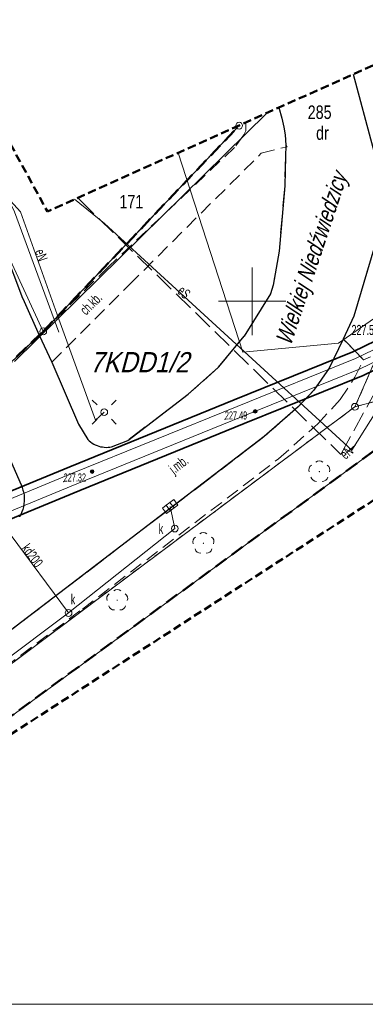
# Model space of a CAD drawing. Header units: metres. Extents: x 6546460 to 6547055, y 5576048 to 5576258.
# Tile 6 of 19: x 6546633 to 6546658, y 5576048 to 5576121. Entities that reach past the tile are written whole.
import ezdxf
from ezdxf.enums import TextEntityAlignment as Align

# ---------------------------------------------------------------- set-up
doc = ezdxf.new("R2010")
doc.units = ezdxf.units.M
doc.header["$MEASUREMENT"] = 0
for name, pattern in [('1.0_0.5', [1.5, 1, -0.5]), ('1.5_0.5', [2, 1.5, -0.5]), ('2', [0.9, 0.6, -0.3]), ('219-500', [0]), ('BKO', [1.5, 1, -0.5]), ('egug-500', [1, 0.5, -0.5])]:
    doc.linetypes.add(name, pattern=pattern)
doc.layers.get('0').update_dxf_attribs({"linetype": 'CONTINUOUS', "lineweight": 5})
for name, color, linetype in [('202-punkt graniczny', 7, 'CONTINUOUS'), ('210-oznaczenie konturu użytku gruntowego', 7, 'CONTINUOUS'), ('211-numer działki ewidencyjnej', 7, 'CONTINUOUS'), ('218-kontur użytku gruntowego', 7, 'CONTINUOUS'), ('219-działka ewidencyjna', 7, 'CONTINUOUS'), ('994-Nazwa ulicy', 7, 'CONTINUOUS'), ('chodnik', 7, 'CONTINUOUS'), ('chodnik-Atr17', 7, 'CONTINUOUS'), ('drzewo liściaste', 7, 'CONTINUOUS'), ('jezdnia', 7, 'CONTINUOUS'), ('jezdnia-Atr17', 7, 'CONTINUOUS'), ('kratka ściekowa', 7, 'CONTINUOUS'), ('krawężnik', 7, 'CONTINUOUS'), ('latarnia', 7, 'CONTINUOUS'), ('obudowa ochronna przewodu', 7, 'CONTINUOUS'), ('pikieta sztuczna', 7, 'CONTINUOUS'), ('pikieta sztuczna-Atr2', 7, 'CONTINUOUS'), ('podpora przewodów', 7, 'CONTINUOUS'), ('przewód ciepłowniczy', 7, 'CONTINUOUS'), ('przewód elektroenergetyczny podziemny', 7, 'CONTINUOUS'), ('przewód elektroenergetyczny podziemny - ob. projektowany', 7, 'CONTINUOUS'), ('przewód elektroenergetyczny podziemny-Atr1', 7, 'CONTINUOUS'), ('przewód kanalizacyjny', 7, 'CONTINUOUS'), ('przewód kanalizacyjny-Atr1', 7, 'CONTINUOUS'), ('właz do komory lub kanału - okrągły', 7, 'CONTINUOUS'), ('właz do komory lub kanału - okrągły-Atr17', 7, 'CONTINUOUS'), ('Zakres', 7, 'CONTINUOUS')]:
    doc.layers.add(name, color=color, linetype=linetype)
doc.layers.add('mpzp', color=4, linetype='BKO', lineweight=50)
doc.layers.add('wysok', color=244, linetype='CONTINUOUS', lineweight=18)
doc.styles.get("Standard").update_dxf_attribs({"font": 'Working1250', "width": 0.75})

# ---------------------------------------------------------------- blocks, each defined once
blk = doc.blocks.new('202')
at = {"color": 0, "linetype": 'Continuous', "lineweight": 0}
blk.add_circle((0, 0), 0.25, dxfattribs=at)
blk = doc.blocks.new('US15')
at = {"color": 0, "linetype": 'Continuous', "lineweight": 13}
blk.add_circle((0, 0), 0.25, dxfattribs=at)
blk = doc.blocks.new('US22')
at = {"color": 0, "linetype": 'Continuous', "lineweight": 13}
blk.add_circle((0, 0), 0.25, dxfattribs=at)
blk = doc.blocks.new('SM01')
at = {"color": 0, "linetype": 'Continuous', "lineweight": 13}
for p, q in [((-0.53, 0.531), (-0.883, 0.884)), ((0.531, 0.531), (0.884, 0.884)), ((-0.53, -0.53), (-0.883, -0.883)), ((0.531, -0.53), (0.884, -0.883))]:
    blk.add_line(p, q, dxfattribs=at)
blk.add_circle((0, 0), 0.25, dxfattribs=at)
blk = doc.blocks.new('US05')
at = {"color": 0, "linetype": 'Continuous', "lineweight": 13}
for p, q in [((-0.525, -0.25), (-0.525, 0.25)), ((-0.525, 0.25), (-0.175, 0.25)), ((-0.175, -0.25), (-0.175, 0.25)), ((-0.175, 0.25), (0.175, 0.25)), ((0.175, -0.25), (0.175, 0.25)), ((0.175, 0.25), (0.525, 0.25)), ((0.525, -0.25), (0.525, 0.25)), ((-0.525, -0.25), (-0.175, -0.25)), ((-0.175, -0.25), (0.175, -0.25)), ((0.175, -0.25), (0.525, -0.25))]:
    blk.add_line(p, q, dxfattribs=at)
blk = doc.blocks.new('PW01')
at = {"linetype": 'Continuous', "lineweight": 13}
h = blk.add_hatch(color=0, dxfattribs=at)
edge = h.paths.add_edge_path()
edge.add_arc((0, 0), 0.045, 0, 360)
blk = doc.blocks.new('OP021')
at = {"linetype": 'Continuous', "lineweight": 13}
h = blk.add_hatch(color=0, dxfattribs=at)
edge = h.paths.add_edge_path()
edge.add_arc((0, 0), 0.05, 0, 360)
at = {"color": 0, "linetype": 'Continuous', "lineweight": 13}
for centre, start, end in [((0, 0.4), 49.272, 130.728), ((-0.38, 0.124), 121.308, 202.548), ((0.38, 0.124), 337.452, 58.692), ((-0.235, -0.324), 193.221, 274.871), ((0.235, -0.324), 265.129, 346.779)]:
    blk.add_arc(centre, 0.4, start, end, dxfattribs=at)
blk = doc.blocks.new('pikieta')
at = {"color": 0}
blk.add_point((0, 0), dxfattribs=at)
blk = doc.blocks.new('OTRS')
at = {"linetype": 'Continuous', "lineweight": 13}
blk.add_hatch(color=0, dxfattribs=at).paths.add_polyline_path([(0, -0.091, 1), (0, 0.091, 1)])
at = {"color": 0, "linetype": 'Continuous', "lineweight": 13}
blk.add_circle((0, 0), 0.0906, dxfattribs=at)

msp = doc.modelspace()

# ---------------------------------------------------------------- linework, layer by layer
at = {"color": 0}
for p, q in [((6546650, 5576097.5), (6546650, 5576102.5)), ((6546647.5, 5576100), (6546652.5, 5576100))]:
    msp.add_line(p, q, dxfattribs=at)
at = {"linetype": 'Continuous', "lineweight": 18}
msp.add_line((6546460.211, 5576047.95), (6547054.711, 5576047.95), dxfattribs=at)
at = {"layer": '218-kontur użytku gruntowego', "color": 3, "linetype": 'egug-500', "lineweight": 18, "flags": 128}
for points in [[(6546657.62, 5576092.19), (6546666.98, 5576113.55)], [(6546666.98, 5576113.55), (6546657.62, 5576092.19)], [(6546649.04, 5576113), (6546634.52, 5576097.77)], [(6546634.52, 5576097.77), (6546649.04, 5576113)], [(6546634.52, 5576097.77), (6546628.21, 5576091.73)], [(6546628.21, 5576091.73), (6546634.52, 5576097.77)], [(6546666.86, 5576094.64), (6546657.62, 5576092.19)], [(6546657.62, 5576092.19), (6546666.86, 5576094.64)], [(6546620.41, 5576064.4), (6546657.62, 5576092.19)], [(6546657.62, 5576092.19), (6546620.41, 5576064.4)]]:
    msp.add_lwpolyline(points, dxfattribs=at)
at = {"layer": '218-kontur użytku gruntowego', "color": 3, "linetype": 'egug-500', "lineweight": 18}
for points in [[(6546649.041, 5576113.019), (6546649.04, 5576113)], [(6546649.04, 5576113), (6546649.041, 5576113.019)]]:
    msp.add_lwpolyline(points, dxfattribs=at)
at = {"layer": '219-działka ewidencyjna', "color": 7, "linetype": '219-500', "lineweight": 18, "flags": 128}
for points in [[(6546666.98, 5576113.55), (6546657.62, 5576092.19)], [(6546649.04, 5576113), (6546634.52, 5576097.77)], [(6546628.75, 5576110.19), (6546634.52, 5576097.77)], [(6546634.52, 5576097.77), (6546628.21, 5576091.73)], [(6546623.05, 5576062.65), (6546666.86, 5576094.64)], [(6546657.62, 5576092.19), (6546666.86, 5576094.64)], [(6546657.62, 5576092.19), (6546620.41, 5576064.4)]]:
    msp.add_lwpolyline(points, dxfattribs=at)
at = {"layer": '219-działka ewidencyjna', "color": 7, "linetype": '219-500', "lineweight": 18}
msp.add_lwpolyline([(6546649.041, 5576113.019), (6546649.04, 5576113)], dxfattribs=at)
at = {"layer": 'chodnik', "color": 7, "linetype": '1.0_0.5', "lineweight": 18, "flags": 128}
msp.add_lwpolyline([(6546656.75, 5576097.2), (6546657.54, 5576098.89), (6546659.83, 5576106.62), (6546661.32, 5576106.77), (6546662.05, 5576105.63), (6546664.06, 5576103.9), (6546665.4, 5576102.86), (6546667.27, 5576102.79), (6546676.62, 5576105.1), (6546694.11, 5576109.01), (6546708.34, 5576112.57), (6546727.4, 5576116.91), (6546787.92, 5576131.23), (6546809.21, 5576136.23), (6546832.56, 5576141.69), (6546834.72, 5576142.29), (6546835.56, 5576139.02), (6546810.01, 5576133.03), (6546788.72, 5576127.99), (6546762.66, 5576122.3), (6546728.47, 5576113.71), (6546713.26, 5576110.41), (6546691.17, 5576105.14), (6546678.9, 5576102.04), (6546671.3, 5576100.18), (6546666.54, 5576098.91), (6546662.65, 5576097.46), (6546658.26, 5576095.67), (6546656.75, 5576097.2), (6546658.26, 5576095.67)], dxfattribs=at)
at = {"layer": 'chodnik', "color": 7, "linetype": '1.0_0.5', "lineweight": 18}
for points in [[(6546649.491, 5576113.221), (6546649.52, 5576113.12), (6546649.53, 5576112.62), (6546649.38, 5576112.31), (6546648.7, 5576111.39), (6546639.34, 5576102.53), (6546634.22, 5576097.49), (6546635.16, 5576095.49), (6546640.9, 5576101.23), (6546650.68, 5576110.96), (6546652.6, 5576111.44), (6546652.5, 5576111.56), (6546652.45, 5576112.32), (6546652.35, 5576112.89), (6546652.2, 5576113.56), (6546651.983, 5576114.338)], [(6546622.167, 5576061.52), (6546622.03, 5576065.69), (6546637.42, 5576077.21), (6546651.96, 5576088.34), (6546654.86, 5576090.92), (6546656.53, 5576092.73), (6546657.62, 5576094.37), (6546658.26, 5576095.67), (6546656.75, 5576097.2), (6546655.7, 5576095.04), (6546654.57, 5576093.41), (6546653.4, 5576092.19), (6546650.9, 5576089.98), (6546636.18, 5576078.74), (6546618.7, 5576065.42), (6546617.41, 5576064.33), (6546616.5, 5576063.56), (6546618.7, 5576065.42), (6546617.41, 5576064.33), (6546616.5, 5576063.56), (6546618.04, 5576060.78), (6546618.301, 5576059.772)]]:
    msp.add_lwpolyline(points, dxfattribs=at)
at = {"layer": 'jezdnia', "color": 7, "linetype": '1.5_0.5', "lineweight": 18}
for points in [[(6546658.95, 5576111.38), (6546657.478, 5576116.8)], [(6546651.983, 5576114.338), (6546652.2, 5576113.56), (6546652.35, 5576112.89), (6546652.45, 5576112.32), (6546652.5, 5576111.56), (6546652.47, 5576110.71), (6546652.41, 5576108.54), (6546652, 5576103.72), (6546651.57, 5576101.19), (6546651.35, 5576100.54), (6546649.42, 5576097.42), (6546647.5, 5576095.12), (6546645.27, 5576093.11), (6546640.78, 5576089.7), (6546639.59, 5576089.22), (6546639.45, 5576089.2), (6546639.32, 5576089.19), (6546639.18, 5576089.18), (6546639.04, 5576089.19), (6546638.91, 5576089.21), (6546638.77, 5576089.23), (6546638.64, 5576089.27), (6546638.51, 5576089.31), (6546638.38, 5576089.37), (6546638.26, 5576089.43), (6546638.14, 5576089.5), (6546638.03, 5576089.58), (6546637.92, 5576089.67), (6546637.82, 5576089.76), (6546637.13, 5576090.9), (6546635.16, 5576095.49), (6546634.22, 5576097.49), (6546633, 5576100.2), (6546630.26, 5576107.42)], [(6546618.7, 5576065.42), (6546636.18, 5576078.74), (6546650.9, 5576089.98), (6546653.4, 5576092.19), (6546654.57, 5576093.41), (6546655.7, 5576095.04), (6546656.75, 5576097.2), (6546657.54, 5576098.89), (6546659.83, 5576106.62)], [(6546630.86, 5576090.97), (6546632.89, 5576086.41), (6546632.96, 5576086.22), (6546633.02, 5576086.02), (6546633.07, 5576085.82), (6546633.1, 5576085.61), (6546633.11, 5576085.41), (6546633.1, 5576085.2), (6546633.08, 5576085), (6546633.05, 5576084.79), (6546633, 5576084.59), (6546632.93, 5576084.4), (6546632.85, 5576084.21), (6546632.76, 5576084.03)]]:
    msp.add_lwpolyline(points, dxfattribs=at)
at = {"layer": 'krawężnik', "color": 7, "linetype": 'Continuous', "lineweight": 25}
for points in [[(6546633, 5576100.2), (6546630.26, 5576107.42), (6546627.64, 5576111.59), (6546625.53, 5576114.56), (6546624.08, 5576116.22), (6546623.1, 5576117.27), (6546621.38, 5576119.32), (6546620.58, 5576120.14), (6546615.95, 5576124.63), (6546608.69, 5576131.7), (6546603.216, 5576137.055)], [(6546657.478, 5576116.8), (6546658.95, 5576111.38), (6546659.65, 5576108.89), (6546659.84, 5576106.62), (6546659.83, 5576106.62), (6546657.54, 5576098.89)], [(6546651.983, 5576114.338), (6546652.2, 5576113.56), (6546652.35, 5576112.89), (6546652.45, 5576112.32), (6546652.5, 5576111.56), (6546652.47, 5576110.71), (6546652.41, 5576108.54), (6546652, 5576103.72), (6546651.57, 5576101.19), (6546651.35, 5576100.54), (6546649.42, 5576097.42)], [(6546657.54, 5576098.89), (6546656.75, 5576097.2), (6546655.7, 5576095.04), (6546654.57, 5576093.41), (6546653.4, 5576092.19), (6546650.9, 5576089.98), (6546636.18, 5576078.74), (6546618.7, 5576065.42)], [(6546630.86, 5576090.97), (6546632.89, 5576086.41), (6546632.96, 5576086.22), (6546633.02, 5576086.02), (6546633.07, 5576085.82), (6546633.1, 5576085.61), (6546633.11, 5576085.41), (6546633.1, 5576085.2), (6546633.08, 5576085), (6546633.05, 5576084.79), (6546633, 5576084.59), (6546632.93, 5576084.4), (6546632.85, 5576084.21), (6546632.76, 5576084.03)]]:
    msp.add_lwpolyline(points, dxfattribs=at)
at = {"layer": 'krawężnik', "color": 7, "linetype": 'Continuous', "lineweight": 25, "flags": 128}
msp.add_lwpolyline([(6546633, 5576100.2), (6546634.22, 5576097.49), (6546635.16, 5576095.49), (6546637.13, 5576090.9), (6546637.82, 5576089.76), (6546637.92, 5576089.67), (6546638.03, 5576089.58), (6546638.14, 5576089.5), (6546638.26, 5576089.43), (6546638.38, 5576089.37), (6546638.51, 5576089.31), (6546638.64, 5576089.27), (6546638.77, 5576089.23), (6546638.91, 5576089.21), (6546639.04, 5576089.19), (6546639.18, 5576089.18), (6546639.32, 5576089.19), (6546639.45, 5576089.2), (6546639.59, 5576089.22), (6546640.78, 5576089.7), (6546645.27, 5576093.11), (6546647.5, 5576095.12), (6546649.42, 5576097.42)], dxfattribs=at)
at = {"layer": 'mpzp', "linetype": 'BKO', "lineweight": 50}
for points in [[(6546623.08, 5576062.109), (6546623.05, 5576062.65), (6546666.86, 5576094.64), (6546666.98, 5576113.55), (6546665.161, 5576120.244)], [(6546628.21, 5576091.73), (6546634.52, 5576097.77), (6546649.04, 5576113), (6546649.041, 5576113.019)]]:
    msp.add_lwpolyline(points, dxfattribs=at)
at = {"layer": 'obudowa ochronna przewodu', "color": 7, "linetype": 'Continuous', "lineweight": 35, "flags": 128}
for points in [[(6546627.71, 5576084.14), (6546627.76, 5576084.16), (6546636.5, 5576087.75), (6546648.68, 5576092.71), (6546657.46, 5576096.25), (6546660.06, 5576097.51), (6546669.69, 5576102.18), (6546680.66, 5576107.45), (6546691.2, 5576112.6), (6546701.07, 5576117.35), (6546704.87, 5576119.16), (6546702.39, 5576124.32), (6546709.41, 5576127.86), (6546712.03, 5576122.73), (6546737.98, 5576134.96), (6546759.14, 5576139.53), (6546781.03, 5576144.28), (6546798.15, 5576149.79), (6546799.27, 5576150.03), (6546812.58, 5576152.72), (6546816.56, 5576153.36), (6546825.17, 5576155.15)], [(6546628.54, 5576082.42), (6546637.22, 5576085.99), (6546649.4, 5576090.95), (6546658.22, 5576094.51), (6546660.88, 5576095.79), (6546670.51, 5576100.46), (6546681.48, 5576105.75), (6546692.02, 5576110.9), (6546701.89, 5576115.63), (6546707.41, 5576118.26), (6546711.17, 5576120.23), (6546738.6, 5576133.14), (6546759.54, 5576137.67), (6546781.43, 5576142.42), (6546798.61, 5576147.74), (6546799.71, 5576148.08), (6546813.1, 5576150.78), (6546817.11, 5576151.51), (6546825.68, 5576153.18), (6546825.17, 5576155.15)]]:
    msp.add_lwpolyline(points, dxfattribs=at)
at = {"layer": 'przewód ciepłowniczy', "color": 212, "linetype": 'Continuous', "lineweight": 18, "flags": 128}
for points in [[(6546660.28, 5576097.03), (6546657.67, 5576095.77), (6546648.88, 5576092.22), (6546636.7, 5576087.26), (6546627.96, 5576083.67), (6546627.94, 5576083.66)], [(6546660.66, 5576096.27), (6546658.01, 5576094.99), (6546649.2, 5576091.44), (6546637.02, 5576086.48), (6546628.31, 5576082.9)]]:
    msp.add_lwpolyline(points, dxfattribs=at)
at = {"layer": 'przewód elektroenergetyczny podziemny', "color": 1, "linetype": 'Continuous', "lineweight": 18}
for points in [[(6546639.04, 5576091.79), (6546638.39, 5576091.2), (6546635.68, 5576098.68), (6546632.83, 5576106.63), (6546625.15, 5576115.03), (6546624.33, 5576115.95), (6546621.3, 5576119.32), (6546614.81, 5576126.59), (6546607.72, 5576134.44), (6546605.233, 5576137.146)], [(6546644.507, 5576110.987), (6546649.31, 5576096.24), (6546656.4, 5576096.89), (6546660.45, 5576099.72), (6546670.99, 5576103.72), (6546679.25, 5576106.85), (6546680.18, 5576107.28), (6546684.12, 5576110.17), (6546688.33, 5576113.23), (6546696.79, 5576115.89), (6546705.2, 5576117.78), (6546706.52, 5576112.99), (6546707.52, 5576109.11), (6546707.98, 5576107.05), (6546708.71, 5576103.12), (6546708.892, 5576102.138)], [(6546636.831, 5576107.547), (6546639.05, 5576105.76), (6546657.39, 5576088.98), (6546660.15, 5576093.38), (6546668.88, 5576098.4), (6546685.75, 5576102.81), (6546707.64, 5576107.48), (6546711.695, 5576102.903)]]:
    msp.add_lwpolyline(points, dxfattribs=at)
at = {"layer": 'przewód elektroenergetyczny podziemny', "color": 1, "linetype": 'Continuous', "lineweight": 18, "flags": 128}
for points in [[(6546635.68, 5576097.7), (6546632.4, 5576106.63), (6546631.09, 5576109.32), (6546629.54, 5576112.51), (6546628.73, 5576114.13), (6546625.76, 5576116.82), (6546625.5, 5576117.05), (6546625.24, 5576116.82), (6546624.33, 5576115.95)], [(6546656.98, 5576088.78), (6546657.66, 5576089.38)]]:
    msp.add_lwpolyline(points, dxfattribs=at)
at = {"layer": 'przewód elektroenergetyczny podziemny - ob. projektowany', "color": 1, "linetype": '1.5_0.5', "lineweight": 18}
msp.add_lwpolyline([(6546637.05, 5576107.645), (6546637.2, 5576107.53), (6546656.57, 5576088.66), (6546659.08, 5576093.24), (6546668.32, 5576097.85), (6546706.76, 5576107.2), (6546710.997, 5576102.712)], dxfattribs=at)
at = {"layer": 'przewód kanalizacyjny', "color": 34, "linetype": 'Continuous', "lineweight": 18}
for points in [[(6546651.122, 5576113.952), (6546632.39, 5576095.55)], [(6546644.27, 5576083.17), (6546636.4, 5576076.92), (6546620.78, 5576065.23), (6546619.619, 5576060.158)]]:
    msp.add_lwpolyline(points, dxfattribs=at)
at = {"layer": 'przewód kanalizacyjny', "color": 34, "linetype": 'Continuous', "lineweight": 18, "flags": 128}
for points in [[(6546644.27, 5576083.17), (6546643.92, 5576084.8)], [(6546636.4, 5576076.92), (6546632.07, 5576082.76)]]:
    msp.add_lwpolyline(points, dxfattribs=at)
at = {"layer": 'Zakres', "color": 40, "linetype": '2', "lineweight": 50, "flags": 128}
msp.add_lwpolyline([(6546911.95, 5576210.76), (6546911.79, 5576210.74), (6546877.41, 5576209.15), (6546876.1, 5576209.01), (6546874.37, 5576208.54), (6546874.1, 5576208.44), (6546817.07, 5576185.89), (6546815.71, 5576185.23), (6546814.24, 5576184.2), (6546812.97, 5576182.93), (6546811.94, 5576181.46), (6546811.51, 5576180.65), (6546808.53, 5576174.25), (6546808.38, 5576174.18), (6546736.77, 5576152.25), (6546736.26, 5576152.08), (6546735.57, 5576151.8), (6546634.83, 5576106.65), (6546620.86, 5576132.09), (6546620.75, 5576132.28), (6546619.72, 5576133.75), (6546618.45, 5576135.02), (6546616.98, 5576136.05), (6546615.35, 5576136.81), (6546613.62, 5576137.28), (6546611.83, 5576137.43), (6546611.37, 5576137.42), (6546565.96, 5576135.39), (6546564.64, 5576135.24), (6546562.9, 5576134.78), (6546561.28, 5576134.02), (6546559.76, 5576132.95), (6546552.37, 5576126.67), (6546551.14, 5576125.44), (6546550.11, 5576123.97), (6546549.35, 5576122.34), (6546548.89, 5576120.61), (6546548.73, 5576118.82), (6546548.89, 5576117.03), (6546549.35, 5576115.3), (6546550.11, 5576113.67), (6546551.14, 5576112.2), (6546552.31, 5576111.02), (6546609.23, 5576061.96), (6546609.33, 5576061.87), (6546610.8, 5576060.84), (6546612.43, 5576060.09), (6546614.16, 5576059.62), (6546615.95, 5576059.46), (6546617.74, 5576059.62), (6546619.47, 5576060.09), (6546621.1, 5576060.84), (6546621.53, 5576061.11), (6546667.52, 5576090.76), (6546667.93, 5576090.95), (6546793.15, 5576125.15), (6546793.32, 5576125.2), (6546793.42, 5576125.22), (6546848.17, 5576141.79), (6546848.71, 5576141.97), (6546849.33, 5576142.21), (6546992.38, 5576205.01), (6546993.39, 5576205.52), (6546994.87, 5576206.55), (6546996.14, 5576207.82), (6546997.16, 5576209.29), (6546997.92, 5576210.92), (6546998.39, 5576212.65), (6546998.54, 5576214.44), (6546998.39, 5576216.23), (6546998.13, 5576217.33), (6546993.61, 5576232.86), (6546993.4, 5576233.5), (6546992.64, 5576235.12), (6546991.61, 5576236.59), (6546990.34, 5576237.86), (6546988.87, 5576238.89), (6546987.24, 5576239.65), (6546985.51, 5576240.12), (6546983.72, 5576240.27), (6546981.93, 5576240.12), (6546980.2, 5576239.65), (6546979.69, 5576239.45), (6546912.28, 5576210.85)], close=True, dxfattribs=at)
at = {"layer": 'Zakres', "color": 7, "linetype": '2', "lineweight": 25, "flags": 128}
msp.add_lwpolyline([(6546911.95, 5576210.76), (6546911.79, 5576210.74), (6546877.41, 5576209.15), (6546876.1, 5576209.01), (6546874.37, 5576208.54), (6546874.1, 5576208.44), (6546817.07, 5576185.89), (6546815.71, 5576185.23), (6546814.24, 5576184.2), (6546812.97, 5576182.93), (6546811.94, 5576181.46), (6546811.51, 5576180.65), (6546808.53, 5576174.25), (6546808.38, 5576174.18), (6546736.77, 5576152.25), (6546736.26, 5576152.08), (6546735.57, 5576151.8), (6546634.83, 5576106.65), (6546620.86, 5576132.09), (6546620.75, 5576132.28), (6546619.72, 5576133.75), (6546618.45, 5576135.02), (6546616.98, 5576136.05), (6546615.35, 5576136.81), (6546613.62, 5576137.28), (6546611.83, 5576137.43), (6546611.37, 5576137.42), (6546565.96, 5576135.39), (6546564.64, 5576135.24), (6546562.9, 5576134.78), (6546561.28, 5576134.02), (6546559.76, 5576132.95), (6546552.37, 5576126.67), (6546551.14, 5576125.44), (6546550.11, 5576123.97), (6546549.35, 5576122.34), (6546548.89, 5576120.61), (6546548.73, 5576118.82), (6546548.89, 5576117.03), (6546549.35, 5576115.3), (6546550.11, 5576113.67), (6546551.14, 5576112.2), (6546552.31, 5576111.02), (6546609.23, 5576061.96), (6546609.33, 5576061.87), (6546610.8, 5576060.84), (6546612.43, 5576060.09), (6546614.16, 5576059.62), (6546615.95, 5576059.46), (6546617.74, 5576059.62), (6546619.47, 5576060.09), (6546621.1, 5576060.84), (6546621.53, 5576061.11), (6546667.52, 5576090.76), (6546667.93, 5576090.95), (6546793.15, 5576125.15), (6546793.32, 5576125.2), (6546793.42, 5576125.22), (6546848.17, 5576141.79), (6546848.71, 5576141.97), (6546849.33, 5576142.21), (6546992.38, 5576205.01), (6546993.39, 5576205.52), (6546994.87, 5576206.55), (6546996.14, 5576207.82), (6546997.16, 5576209.29), (6546997.92, 5576210.92), (6546998.39, 5576212.65), (6546998.54, 5576214.44), (6546998.39, 5576216.23), (6546998.13, 5576217.33), (6546993.61, 5576232.86), (6546993.4, 5576233.5), (6546992.64, 5576235.12), (6546991.61, 5576236.59), (6546990.34, 5576237.86), (6546988.87, 5576238.89), (6546987.24, 5576239.65), (6546985.51, 5576240.12), (6546983.72, 5576240.27), (6546981.93, 5576240.12), (6546980.2, 5576239.65), (6546979.69, 5576239.45), (6546912.28, 5576210.85)], close=True, dxfattribs=at)

# ---------------------------------------------------------------- block references
at = {"layer": '202-punkt graniczny', "color": 7, "linetype": 'Continuous', "lineweight": 18}
for p in [(6546649.04, 5576113), (6546634.52, 5576097.77), (6546657.62, 5576092.19)]:
    msp.add_blockref('202', p, dxfattribs=at)
at = {"layer": 'drzewo liściaste', "color": 94, "linetype": 'Continuous', "lineweight": 18}
for p in [(6546654.98, 5576087.39), (6546646.39, 5576082.08), (6546640, 5576077.87)]:
    msp.add_blockref('OP021', p, dxfattribs=at)
at = {"layer": 'kratka ściekowa', "color": 34, "linetype": 'Continuous', "lineweight": 18, "rotation": 36.73999999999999}
msp.add_blockref('US05', (6546643.92, 5576084.8), dxfattribs=at)
at = {"layer": 'latarnia', "color": 7, "linetype": 'Continuous', "lineweight": 18}
msp.add_blockref('SM01', (6546639.04, 5576091.79), dxfattribs=at)
at = {"layer": 'pikieta sztuczna', "color": 7, "linetype": 'Continuous', "lineweight": 13}
for p in [(6546656.75, 5576097.19), (6546658.26, 5576095.67)]:
    msp.add_blockref('PW01', p, dxfattribs=at)
at = {"layer": 'podpora przewodów', "color": 7, "linetype": 'Continuous', "lineweight": 18}
msp.add_blockref('US15', (6546639.04, 5576091.79), dxfattribs=at)
at = {"layer": 'wysok', "color": 244, "linetype": 'Continuous'}
ref = msp.add_blockref('pikieta', (6546647.981, 5576091.247, 227.49), dxfattribs=dict(at, xscale=1.5, yscale=1.5, zscale=1.5))
ref.add_attrib('H', '227.49', (6546647.981, 5576091.247, 227.49), dxfattribs={"layer": '0', "height": 0.6, "width": 0.62})
at = {"layer": 'wysok', "linetype": 'Continuous', "xscale": 1.5, "yscale": 1.5, "zscale": 1.5}
for p in [(6546650.224, 5576091.849, 227.49), (6546638.136, 5576087.386, 227.32)]:
    msp.add_blockref('OTRS', p, dxfattribs=at)
at = {"layer": 'wysok', "color": 244, "linetype": 'Continuous'}
ref = msp.add_blockref('pikieta', (6546636.034, 5576086.651, 227.32), dxfattribs=dict(at, xscale=1.5, yscale=1.5, zscale=1.5))
ref.add_attrib('H', '227.32', (6546636.034, 5576086.651, 227.32), dxfattribs={"layer": '0', "height": 0.6, "width": 0.62})
at = {"layer": 'właz do komory lub kanału - okrągły', "color": 7, "linetype": 'Continuous', "lineweight": 18}
for p in [(6546644.27, 5576083.17), (6546636.4, 5576076.92)]:
    msp.add_blockref('US22', p, dxfattribs=at)

# ---------------------------------------------------------------- texts
at = {"layer": '210-oznaczenie konturu użytku gruntowego', "color": 3, "linetype": 'Continuous', "lineweight": 18, "width": 0.79}
msp.add_text('dr', height=1, dxfattribs=at).set_placement((6546654.74, 5576111.951))
at = {"layer": '211-numer działki ewidencyjnej', "color": 7, "linetype": 'Continuous', "lineweight": 18, "width": 0.79}
for s, p in [('285', (6546654.121, 5576113.494)), ('171', (6546640.166, 5576106.869))]:
    msp.add_text(s, height=1, dxfattribs=at).set_placement(p)
at = {"layer": '994-Nazwa ulicy', "color": 7, "linetype": 'Continuous', "lineweight": 25, "oblique": 15, "width": 0.79}
msp.add_text('Wielkiej Niedźwiedzicy', height=1.25, rotation=71.53417, dxfattribs=at).set_placement((6546652.859, 5576096.645))
at = {"layer": 'chodnik-Atr17', "color": 7, "width": 0.667}
msp.add_text('ch.kb.', height=0.75, rotation=45, dxfattribs=at).set_placement((6546637.69, 5576098.92))
at = {"layer": 'jezdnia-Atr17', "color": 7, "width": 0.667}
msp.add_text('j.mb.', height=0.75, rotation=37.365, dxfattribs=at).set_placement((6546644.203, 5576087.17))
at = {"layer": 'mpzp', "color": 4, "linetype": 'Continuous', "lineweight": 35, "oblique": 15, "width": 0.9}
msp.add_text('7KDD1/2', height=1.5, rotation=359.92615, dxfattribs=at).set_placement((6546637.973, 5576096.243), align=Align.TOP_LEFT)
at = {"layer": 'pikieta sztuczna-Atr2', "color": 7, "width": 0.667}
msp.add_text('227.51', height=0.75, dxfattribs=at).set_placement((6546657.36, 5576097.5))
at = {"layer": 'przewód elektroenergetyczny podziemny-Atr1', "color": 1, "width": 0.667}
for s, rotation, p in [('eN', 288.937, (6546633.89, 5576103.7)), ('eS', -42.457, (6546644.399, 5576100.664)), ('eN', 40.946, (6546656.92, 5576088.246))]:
    msp.add_text(s, height=0.75, rotation=rotation, dxfattribs=at).set_placement(p)
at = {"layer": 'przewód kanalizacyjny-Atr1', "color": 34, "width": 0.667}
msp.add_text('kd200', height=0.75, rotation=-53.446, dxfattribs=at).set_placement((6546632.87, 5576081.68))
at = {"layer": 'właz do komory lub kanału - okrągły-Atr17', "color": 7, "width": 0.667}
for p in [(6546643.08, 5576082.78), (6546636.56, 5576077.55)]:
    msp.add_text('k', height=0.75, dxfattribs=at).set_placement(p)

doc.saveas('drawing.dxf')
